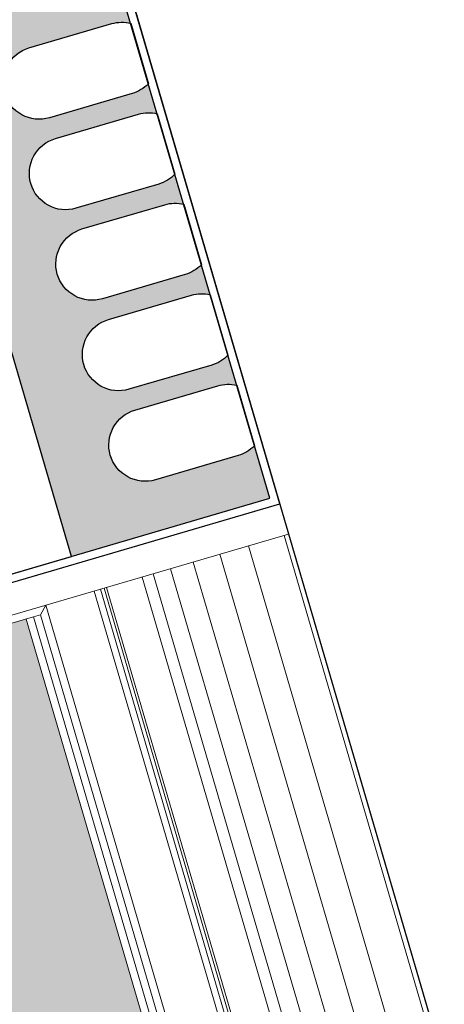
# Model space of a CAD drawing. Header units: metres. Extents: x 228628 to 230733, y 593242 to 595543.
# Tile 22 of 71: x 229985.816 to 229986.079, y 594175.866 to 594176.475. Entities that reach past the tile are written whole.
import ezdxf

# ---------------------------------------------------------------- set-up
doc = ezdxf.new("R2010")
doc.units = ezdxf.units.M
doc.layers.add('N-WE-BC-BETONVORM-G', color=50, linetype='Continuous', lineweight=25)
doc.layers.add('putdeksel', color=7, linetype='Continuous', true_color=0x504847)
doc.layers.add('PVC', color=7, linetype='Continuous', true_color=0x474647)

# ---------------------------------------------------------------- blocks, each defined once
blk = doc.blocks.new('_BLOCK_LEICON_GX-18_MIDDENELEMENT_300x60')
at = {"lineweight": 5}
h = blk.add_hatch(dxfattribs=at)
h.set_pattern_fill('DOTS', color=256, scale=10, style=0)
h.set_pattern_definition([(0, (-55166.677, -44255.552), (7.9375, 15.875), [0, -15.875])])
h.paths.add_polyline_path([(-907, 421.7), (-1193, 421.7), (-1193, 170.7), (-907, 170.7)])
h.paths.add_polyline_path([(-307, 170.7), (-307, 421.7), (-593, 421.7), (-593, 170.7)])
h.paths.add_polyline_path([(293, 170.7), (293, 421.7), (7, 421.7), (7, 170.7)])
h.paths.add_polyline_path([(893, 170.7), (893, 421.7), (607, 421.7), (607, 170.7)])
h.paths.add_polyline_path([(1207, 170.7), (1493, 170.7), (1493, 421.7), (1207, 421.7)])
for p, q in [((1497.75, 1626.45), (1497.75, 0)), ((1493, 426.45), (1493, 165.95)), ((1493, 170.7), (1207, 170.7)), ((1493, 165.95), (1202.25, 165.95)), ((1493, 161.45), (1493, 165.95)), ((1493, 161.45), (-1493, 161.45)), ((1493, 161.45), (1497.75, 156.7)), ((1497.75, 156.7), (-1497.75, 156.7)), ((1497.75, 125.5), (-1497.75, 125.5)), ((1497.75, 3), (-1497.75, 3)), ((-1497.75, 0), (1497.75, 0))]:
    blk.add_line(p, q, dxfattribs=at)
at = {"color": 254, "lineweight": 5}
for p, q in [((1497.75, 121.45), (-1497.75, 121.45)), ((1497.75, 119.07), (-1497.75, 119.07)), ((1497.75, 117.58), (-1497.75, 117.58)), ((1497.75, 94.51), (-1497.75, 94.51)), ((1497.75, 87.44), (-1497.75, 87.44)), ((1497.75, 76.23), (-1497.75, 76.23)), ((1497.75, 61.58), (-1497.75, 61.58)), ((1497.75, 44.42), (-1497.75, 44.42)), ((1497.75, 25.85), (-1497.75, 25.85))]:
    blk.add_line(p, q, dxfattribs=at)
blk = doc.blocks.new('_BLOCK_LEICON_PERRONKOLK')
at = {"layer": 'putdeksel'}
h = blk.add_hatch(color=256, dxfattribs=at)
h.dxf.hatch_style = 1
h.paths.add_polyline_path([(169.99, -307), (0, -307), (0, -347.77, -0.414214), (22.5, -370.27), (22.5, -423.73, -0.131909), (19.47, -435), (38.86, -435, -0.131909), (35.83, -423.73), (35.83, -370.27, -0.414214), (58.33, -347.77, -0.414214), (80.83, -370.27), (80.83, -423.73, -0.131909), (77.81, -435), (97.19, -435, -0.131909), (94.17, -423.73), (94.17, -370.27, -0.414214), (116.67, -347.77, -0.414214), (139.17, -370.27), (139.17, -423.73, -0.131909), (136.14, -435), (169.99, -435)])
h.paths.add_polyline_path([(0, -307), (-170.01, -307), (-170.01, -435), (-136.14, -435, -0.131909), (-139.17, -423.73), (-139.17, -370.27, -0.414214), (-116.67, -347.77, -0.414214), (-94.17, -370.27), (-94.17, -423.73, -0.131909), (-97.19, -435), (-77.81, -435, -0.131909), (-80.83, -423.73), (-80.83, -370.27, -0.414214), (-58.33, -347.77, -0.414214), (-35.83, -370.27), (-35.83, -423.73, -0.131909), (-38.86, -435), (-19.47, -435, -0.131909), (-22.5, -423.73), (-22.5, -370.27, -0.414214), (0, -347.77)])
for points in [[(-175.01, 0), (-175.01, -440), (174.99, -440), (174.99, 0), (-175.01, 0)], [(-170.01, -7), (-170.01, -307), (169.99, -307), (169.99, -7), (-170.01, -7)], [(-97.19, -435), (-136.14, -435)], [(-38.86, -435), (-77.81, -435)], [(19.47, -435), (-19.47, -435)], [(77.81, -435), (38.86, -435)], [(136.14, -435), (97.17, -435)]]:
    blk.add_lwpolyline(points)
blk.add_lwpolyline([(-170.01, -5), (-170.01, -435), (169.99, -435), (169.99, -5)], close=True)
for points in [[(-136.14, -435, -0.131909), (-139.17, -423.73), (-139.17, -370.27, -0.414214), (-116.67, -347.77), (-116.67, -347.77, -0.414214), (-94.17, -370.27), (-94.17, -423.73, -0.131909), (-97.19, -435, -0.131909)], [(-77.81, -435, -0.131909), (-80.83, -423.73), (-80.83, -370.27, -0.414214), (-58.33, -347.77), (-58.33, -347.77, -0.414214), (-35.83, -370.27), (-35.83, -423.73, -0.131909), (-38.86, -435, -0.131909)], [(-19.47, -435, -0.131909), (-22.5, -423.73), (-22.5, -370.27, -0.414214), (0, -347.77), (0, -347.77, -0.414214), (22.5, -370.27), (22.5, -423.73, -0.131909), (19.47, -435)], [(38.86, -435, -0.131909), (35.83, -423.73), (35.83, -370.27, -0.414214), (58.33, -347.77), (58.33, -347.77, -0.414214), (80.83, -370.27), (80.83, -423.73, -0.131909), (77.81, -435)], [(97.19, -435, -0.131909), (94.17, -423.73), (94.17, -370.27, -0.414214), (116.67, -347.77), (116.67, -347.77, -0.414214), (139.17, -370.27), (139.17, -423.73, -0.131909), (136.14, -435)]]:
    blk.add_lwpolyline(points, format="xyb")

msp = doc.modelspace()

# ---------------------------------------------------------------- linework, layer by layer
at = {"layer": 'N-WE-BC-BETONVORM-G'}
msp.add_lwpolyline([(229979.01951, 594210.59035), (229978.63565, 594210.47788), (229983.4514, 594184.79581), (229988.51275, 594167.52205), (229996.91919, 594148.30444), (229997.30121, 594148.423)], dxfattribs=at)

# ---------------------------------------------------------------- block references
at = {"lineweight": 5, "xscale": 0.0009999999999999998, "yscale": 0.0009999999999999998, "zscale": 0.0009999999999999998, "rotation": 106.3310162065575}
msp.add_blockref('_BLOCK_LEICON_GX-18_MIDDENELEMENT_300x60', (229986.40385, 594174.71945), dxfattribs=at)
at = {"layer": 'PVC', "xscale": 0.001, "yscale": 0.001, "zscale": 0.001, "rotation": 106.3310162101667}
msp.add_blockref('_BLOCK_LEICON_PERRONKOLK', (229985.50576, 594176.21973), dxfattribs=at)

doc.saveas('drawing.dxf')
